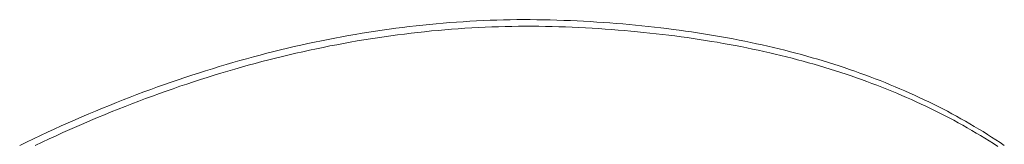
# Model space of a CAD drawing. Header units: millimetres. Extents: x 1589461 to 1701858, y 2333614 to 2610588.
# Tile 23 of 50: x 1597486 to 1597684, y 2355561 to 2355587. Entities that reach past the tile are written whole.
import ezdxf

# ---------------------------------------------------------------- set-up
doc = ezdxf.new("R2010")
doc.units = ezdxf.units.MM
doc.layers.add('zv001-h02-a-200-1-0001$0$271_Fast inventar', color=7, linetype='Continuous', lineweight=0)

msp = doc.modelspace()

# ---------------------------------------------------------------- linework, layer by layer
at = {"layer": 'zv001-h02-a-200-1-0001$0$271_Fast inventar', "flags": 128}
for points in [[(1597683.82, 2355561.28), (1597682.97, 2355561.85), (1597682.13, 2355562.41), (1597681.27, 2355562.96), (1597680.42, 2355563.5), (1597679.55, 2355564.05), (1597678.68, 2355564.57), (1597677.79, 2355565.1), (1597676.91, 2355565.62), (1597676.03, 2355566.14), (1597675.12, 2355566.65), (1597674.22, 2355567.14), (1597673.31, 2355567.64), (1597672.39, 2355568.13), (1597671.47, 2355568.61), (1597670.54, 2355569.09), (1597669.61, 2355569.56), (1597668.67, 2355570.02), (1597667.72, 2355570.47), (1597666.76, 2355570.93), (1597665.81, 2355571.38), (1597664.84, 2355571.81), (1597663.87, 2355572.25), (1597662.89, 2355572.66), (1597661.9, 2355573.08), (1597660.92, 2355573.49), (1597659.92, 2355573.9), (1597658.91, 2355574.3), (1597657.91, 2355574.7), (1597656.89, 2355575.09), (1597655.86, 2355575.46), (1597654.84, 2355575.84), (1597653.81, 2355576.21), (1597652.76, 2355576.57), (1597651.71, 2355576.92), (1597650.66, 2355577.27), (1597649.6, 2355577.61), (1597648.54, 2355577.95), (1597647.46, 2355578.28), (1597646.38, 2355578.6), (1597645.3, 2355578.92), (1597644.2, 2355579.23), (1597643.11, 2355579.53), (1597642, 2355579.83), (1597640.9, 2355580.12), (1597639.78, 2355580.41), (1597638.65, 2355580.69), (1597637.53, 2355580.96), (1597636.39, 2355581.23), (1597635.25, 2355581.48), (1597634.1, 2355581.74), (1597632.96, 2355581.99), (1597631.79, 2355582.23), (1597630.62, 2355582.46), (1597629.45, 2355582.69), (1597628.27, 2355582.92), (1597627.09, 2355583.13), (1597625.89, 2355583.33), (1597624.71, 2355583.54), (1597623.49, 2355583.73), (1597622.28, 2355583.93), (1597621.07, 2355584.11), (1597619.84, 2355584.28), (1597618.62, 2355584.45), (1597617.38, 2355584.62), (1597616.15, 2355584.77), (1597614.89, 2355584.93), (1597613.64, 2355585.08), (1597612.38, 2355585.21), (1597611.11, 2355585.35), (1597609.85, 2355585.47), (1597608.56, 2355585.59), (1597607.28, 2355585.7), (1597605.98, 2355585.81), (1597604.69, 2355585.92), (1597603.39, 2355586), (1597602.07, 2355586.09), (1597600.76, 2355586.17), (1597599.43, 2355586.25), (1597598.11, 2355586.31), (1597596.77, 2355586.38), (1597595.43, 2355586.43), (1597594.09, 2355586.48), (1597592.75, 2355586.52), (1597591.41, 2355586.55), (1597590.07, 2355586.56), (1597588.73, 2355586.57), (1597587.39, 2355586.57), (1597586.04, 2355586.57), (1597584.7, 2355586.54), (1597583.36, 2355586.52), (1597582.01, 2355586.48), (1597580.67, 2355586.44), (1597579.32, 2355586.38), (1597577.97, 2355586.32), (1597576.63, 2355586.25), (1597575.28, 2355586.16), (1597573.93, 2355586.07), (1597572.58, 2355585.97), (1597571.23, 2355585.86), (1597569.88, 2355585.74), (1597568.53, 2355585.61), (1597567.17, 2355585.48), (1597565.82, 2355585.33), (1597564.47, 2355585.17), (1597563.12, 2355585.01), (1597561.76, 2355584.84), (1597560.4, 2355584.66), (1597559.05, 2355584.47), (1597557.7, 2355584.26), (1597556.34, 2355584.05), (1597554.98, 2355583.83), (1597553.62, 2355583.61), (1597552.27, 2355583.37), (1597550.91, 2355583.13), (1597549.54, 2355582.87), (1597548.19, 2355582.6), (1597546.82, 2355582.33), (1597545.46, 2355582.04), (1597544.1, 2355581.75), (1597542.74, 2355581.45), (1597541.38, 2355581.14), (1597540.01, 2355580.82), (1597538.64, 2355580.5), (1597537.28, 2355580.16), (1597535.91, 2355579.81), (1597534.54, 2355579.45), (1597533.18, 2355579.09), (1597531.81, 2355578.72), (1597530.45, 2355578.34), (1597529.08, 2355577.95), (1597527.7, 2355577.55), (1597526.33, 2355577.14), (1597524.96, 2355576.71), (1597523.59, 2355576.29), (1597522.21, 2355575.84), (1597520.85, 2355575.39), (1597519.47, 2355574.94), (1597518.1, 2355574.48), (1597516.71, 2355574), (1597515.35, 2355573.52), (1597513.97, 2355573.03), (1597512.6, 2355572.53), (1597511.21, 2355572.02), (1597509.84, 2355571.49), (1597508.46, 2355570.97), (1597507.08, 2355570.43), (1597505.7, 2355569.88), (1597504.31, 2355569.32), (1597502.94, 2355568.75), (1597501.55, 2355568.18), (1597500.18, 2355567.6), (1597498.8, 2355567.01), (1597497.41, 2355566.41), (1597496.02, 2355565.8), (1597494.64, 2355565.18), (1597493.25, 2355564.55), (1597491.86, 2355563.91), (1597490.48, 2355563.26), (1597489.09, 2355562.6), (1597487.71, 2355561.94), (1597486.31, 2355561.26)], [(1597682.49, 2355561.08), (1597681.63, 2355561.63), (1597680.78, 2355562.18), (1597679.91, 2355562.72), (1597679.03, 2355563.24), (1597678.15, 2355563.77), (1597677.27, 2355564.3), (1597676.38, 2355564.81), (1597675.48, 2355565.32), (1597674.58, 2355565.82), (1597673.67, 2355566.32), (1597672.75, 2355566.8), (1597671.83, 2355567.28), (1597670.9, 2355567.76), (1597669.97, 2355568.23), (1597669.03, 2355568.7), (1597668.08, 2355569.15), (1597667.12, 2355569.6), (1597666.16, 2355570.05), (1597665.2, 2355570.48), (1597664.23, 2355570.92), (1597663.25, 2355571.34), (1597662.26, 2355571.76), (1597661.27, 2355572.17), (1597660.27, 2355572.58), (1597659.27, 2355572.98), (1597658.27, 2355573.37), (1597657.25, 2355573.76), (1597656.22, 2355574.13), (1597655.2, 2355574.51), (1597654.17, 2355574.88), (1597653.12, 2355575.24), (1597652.07, 2355575.6), (1597651.02, 2355575.94), (1597649.95, 2355576.29), (1597648.9, 2355576.63), (1597647.82, 2355576.96), (1597646.74, 2355577.28), (1597645.66, 2355577.6), (1597644.56, 2355577.9), (1597643.47, 2355578.21), (1597642.36, 2355578.51), (1597641.26, 2355578.8), (1597640.14, 2355579.08), (1597639.01, 2355579.36), (1597637.88, 2355579.63), (1597636.75, 2355579.9), (1597635.61, 2355580.16), (1597634.46, 2355580.42), (1597633.31, 2355580.66), (1597632.15, 2355580.91), (1597630.98, 2355581.14), (1597629.81, 2355581.36), (1597628.63, 2355581.59), (1597627.45, 2355581.8), (1597626.25, 2355582.01), (1597625.06, 2355582.21), (1597623.85, 2355582.41), (1597622.64, 2355582.6), (1597621.43, 2355582.78), (1597620.2, 2355582.96), (1597618.98, 2355583.12), (1597617.74, 2355583.3), (1597616.5, 2355583.45), (1597615.25, 2355583.6), (1597614, 2355583.75), (1597612.74, 2355583.88), (1597611.47, 2355584.02), (1597610.21, 2355584.14), (1597608.92, 2355584.26), (1597607.64, 2355584.37), (1597606.34, 2355584.48), (1597605.05, 2355584.59), (1597603.74, 2355584.68), (1597602.43, 2355584.77), (1597601.12, 2355584.85), (1597599.79, 2355584.92), (1597598.47, 2355584.99), (1597597.13, 2355585.05), (1597595.79, 2355585.11), (1597594.45, 2355585.15), (1597593.11, 2355585.19), (1597591.77, 2355585.22), (1597590.43, 2355585.23), (1597589.09, 2355585.25), (1597587.75, 2355585.24), (1597586.4, 2355585.24), (1597585.06, 2355585.22), (1597583.71, 2355585.19), (1597582.37, 2355585.15), (1597581.03, 2355585.11), (1597579.68, 2355585.05), (1597578.33, 2355584.99), (1597576.98, 2355584.92), (1597575.63, 2355584.83), (1597574.28, 2355584.74), (1597572.94, 2355584.64), (1597571.59, 2355584.53), (1597570.24, 2355584.41), (1597568.89, 2355584.29), (1597567.53, 2355584.15), (1597566.18, 2355584), (1597564.83, 2355583.84), (1597563.48, 2355583.68), (1597562.12, 2355583.51), (1597560.76, 2355583.33), (1597559.41, 2355583.14), (1597558.06, 2355582.93), (1597556.7, 2355582.72), (1597555.34, 2355582.51), (1597553.98, 2355582.28), (1597552.63, 2355582.05), (1597551.26, 2355581.8), (1597549.9, 2355581.54), (1597548.55, 2355581.28), (1597547.18, 2355581), (1597545.82, 2355580.72), (1597544.46, 2355580.43), (1597543.1, 2355580.13), (1597541.73, 2355579.81), (1597540.37, 2355579.5), (1597539, 2355579.17), (1597537.64, 2355578.83), (1597536.27, 2355578.48), (1597534.9, 2355578.13), (1597533.53, 2355577.76), (1597532.17, 2355577.39), (1597530.8, 2355577.01), (1597529.44, 2355576.62), (1597528.06, 2355576.22), (1597526.69, 2355575.81), (1597525.32, 2355575.38), (1597523.95, 2355574.96), (1597522.57, 2355574.52), (1597521.2, 2355574.07), (1597519.83, 2355573.61), (1597518.45, 2355573.16), (1597517.07, 2355572.68), (1597515.7, 2355572.2), (1597514.33, 2355571.7), (1597512.96, 2355571.2), (1597511.57, 2355570.69), (1597510.2, 2355570.17), (1597508.82, 2355569.65), (1597507.44, 2355569.1), (1597506.06, 2355568.55), (1597504.67, 2355568), (1597503.3, 2355567.43), (1597501.91, 2355566.86), (1597500.54, 2355566.27), (1597499.16, 2355565.68), (1597497.77, 2355565.08), (1597496.38, 2355564.47), (1597495, 2355563.85), (1597493.61, 2355563.23), (1597492.22, 2355562.58), (1597490.84, 2355561.94), (1597489.45, 2355561.27)]]:
    msp.add_lwpolyline(points, dxfattribs=at)

doc.saveas('drawing.dxf')
